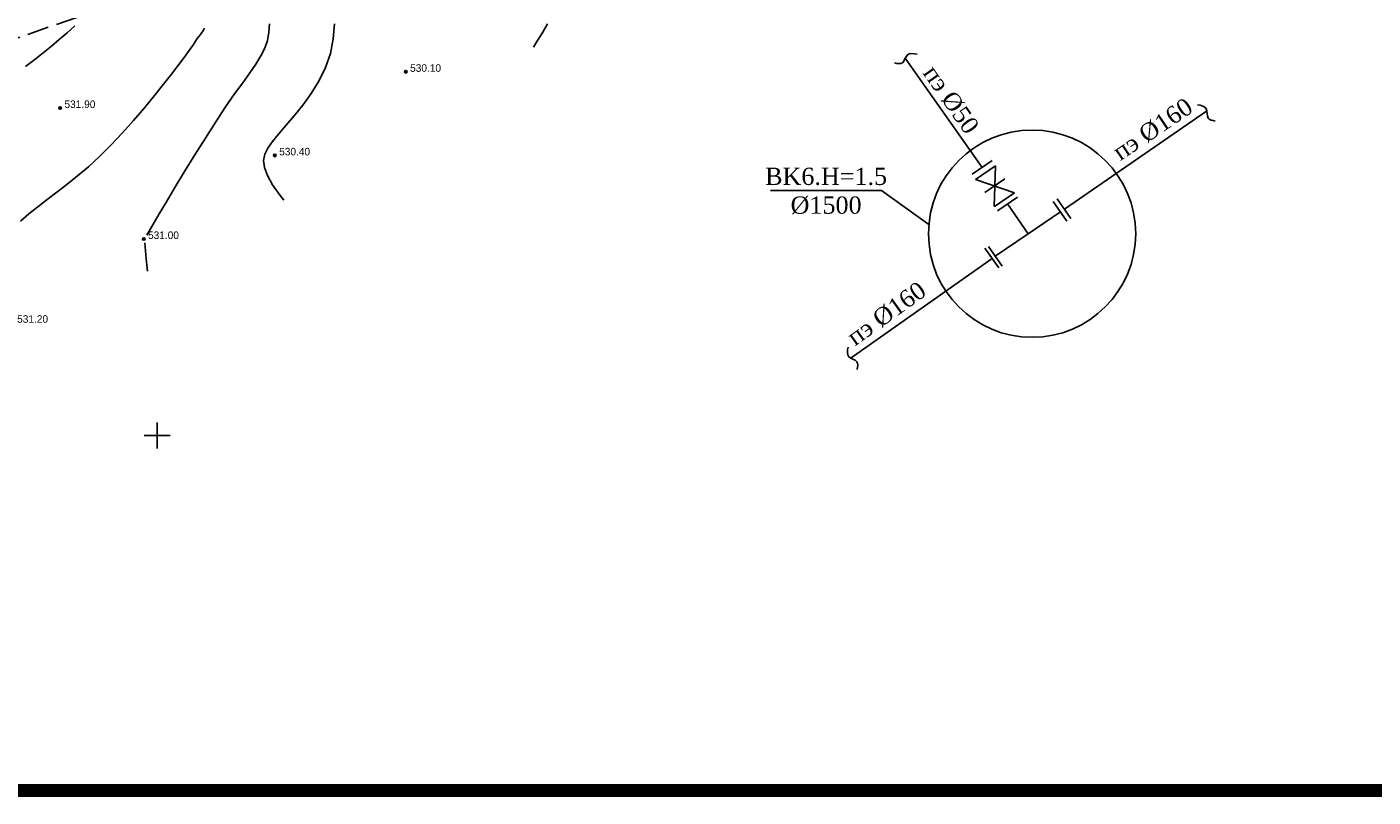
# Model space of a CAD drawing. Extents: x 0 to 361260, y 0 to 4201817.
# Tile 125 of 256: x 360635 to 360791, y 4200208 to 4200297. Entities that reach past the tile are written whole.
import ezdxf

# ---------------------------------------------------------------- set-up
doc = ezdxf.new("R2010")
doc.units = 0
doc.header["$LTSCALE"] = 0.5
doc.header["$MEASUREMENT"] = 0
doc.header["$PDMODE"] = 32
doc.header["$PDSIZE"] = 0.3
doc.linetypes.add('CONTI', pattern=[0])
doc.linetypes.add('ДОРОГИ_ГРУНТ', pattern=[7, 5, -2])
for name, color, linetype in [('(0)', 7, 'Continuous'), ('(004) Точки рельефа', 7, 'Continuous'), ('(034) Формы рельефа', 32, 'Continuous'), ('GORIZDEFAULT', 32, 'CONTI'), ('PI_TTDEFAULT', 5, 'CONTI'), ('SETKR', 2, 'CONTI'), ('Водопровод 2', 7, 'Continuous'), ('ДЕТАЛИР', 1, 'Continuous'), ('Трасса', 10, 'Continuous'), ('ХХХ оформление', 7, 'ИК_Водопровод -------в--------')]:
    doc.layers.add(name, color=color, linetype=linetype)
doc.styles.add('D-431', font='txt')
doc.styles.add('LYUDA', font='romans.shx', dxfattribs={"oblique": 15, "height": 3})
doc.linetypes.add('ИК_Водопровод -------в--------', pattern='A,9,-0.6,["В",Standard,S=1.2,R=0,X=0,Y=-0.6],-1.2', length=10.8)

# ---------------------------------------------------------------- blocks, each defined once
blk = doc.blocks.new('BL_333')
at = {"color": 0}
for p, q in [((-1.5, 0), (1.5, 0)), ((0, -1.5), (0, 1.5))]:
    blk.add_line(p, q, dxfattribs=at)

msp = doc.modelspace()

# ---------------------------------------------------------------- linework, layer by layer
at = {"layer": '(0)', "ltscale": 2}
for points in [[(360746.969, 4200276.519), (360747.104, 4200281.238)], [(360749.288, 4200278.121), (360744.806, 4200279.652)]]:
    msp.add_lwpolyline(points, dxfattribs=at)
at = {"layer": '(034) Формы рельефа', "linetype": 'ДОРОГИ_ГРУНТ', "flags": 128}
msp.add_lwpolyline([(360482.781, 4200258.269), (360503.36, 4200262.12), (360540.16, 4200273.49), (360571.629, 4200283.566), (360597.478, 4200285.82), (360621.43, 4200291.754), (360645.869, 4200300.203), (360663.014, 4200309.823), (360672.864, 4200318.692), (360696.547, 4200338.682), (360725.059, 4200358.436), (360749.385, 4200374.03), (360784.309, 4200395.099), (360811.615, 4200410.2), (360839.044, 4200435.53), (360866.689, 4200461.551), (360893.596, 4200482.577), (360919.739, 4200495.686), (360930.957, 4200499.104), (360950, 4200501.5), (360970.569, 4200508.087), (360980.41, 4200514.465), (360985.626, 4200527.791), (360988.679, 4200544.648), (360993.436, 4200584.307), (360994.52, 4200600.42), (360996.832, 4200613.062), (361003.742, 4200621.144), (361014.029, 4200628.488), (361032.05, 4200637.005), (361049.856, 4200645.42), (361060.221, 4200655.432), (361085.506, 4200687.483), (361100.578, 4200706.587), (361115.074, 4200727.431), (361116.743, 4200734.74), (361120.605, 4200787.819), (361123, 4200820.4), (361129.426, 4200846.644), (361137.082, 4200864.849), (361150.22, 4200896.626), (361157.514, 4200904.483), (361166.834, 4200910.639), (361175.773, 4200914.26)], dxfattribs=at)
at = {"layer": 'GORIZDEFAULT', "color": 32}
for points in [[(360634.75, 4200292.75, 532.5), (360635.82, 4200293.55, 532.5), (360636.81, 4200294.32, 532.5), (360637.75, 4200295.09, 532.5), (360638.66, 4200295.86, 532.5), (360639.56, 4200296.64, 532.5), (360640.47, 4200297.45, 532.5)], [(360663.02, 4200297.67, 531), (360662.95, 4200296.7, 531), (360662.77, 4200295.76, 531), (360662.46, 4200294.86, 531), (360662.01, 4200293.95, 531), (360661.43, 4200293.01, 531), (360660.73, 4200291.99, 531), (360659.91, 4200290.85, 531), (360658.97, 4200289.55, 531), (360657.93, 4200288.05, 531), (360656.79, 4200286.33, 531), (360655.58, 4200284.45, 531), (360654.36, 4200282.5, 531), (360653.18, 4200280.56, 531), (360652.06, 4200278.72, 531), (360651.07, 4200277.06, 531), (360650.24, 4200275.67, 531), (360648.82, 4200273.2, 531)], [(360670.53, 4200297.67, 530.5), (360670.4, 4200295.94, 530.5), (360670.07, 4200294.23, 530.5), (360669.49, 4200292.6, 530.5), (360668.73, 4200291.05, 530.5), (360667.83, 4200289.6, 530.5), (360666.86, 4200288.25, 530.5), (360665.86, 4200287.01, 530.5), (360664.91, 4200285.89, 530.5), (360664.05, 4200284.91, 530.5), (360663.34, 4200284.06, 530.5), (360662.8, 4200283.29, 530.5), (360662.46, 4200282.57, 530.5), (360662.33, 4200281.83, 530.5), (360662.42, 4200281.03, 530.5), (360662.76, 4200280.12, 530.5), (360663.37, 4200279.05, 530.5), (360664.25, 4200277.79, 530.5), (360664.676, 4200277.249, 530.5)], [(360693.579, 4200294.96, 530.5), (360694.07, 4200295.74, 530.5), (360694.67, 4200296.72, 530.5), (360695.23, 4200297.69, 530.5)], [(360634.17, 4200274.83, 531.5), (360635.14, 4200275.67, 531.5), (360636.16, 4200276.49, 531.5), (360637.24, 4200277.32, 531.5), (360638.38, 4200278.17, 531.5), (360639.55, 4200279.08, 531.5), (360640.77, 4200280.06, 531.5), (360642.03, 4200281.13, 531.5), (360643.33, 4200282.32, 531.5), (360644.65, 4200283.64, 531.5), (360645.97, 4200285.05, 531.5), (360647.27, 4200286.5, 531.5), (360648.52, 4200287.95, 531.5), (360649.68, 4200289.36, 531.5), (360650.73, 4200290.67, 531.5), (360651.65, 4200291.83, 531.5), (360652.41, 4200292.82, 531.5), (360653.02, 4200293.64, 531.5), (360653.51, 4200294.31, 531.5), (360653.89, 4200294.86, 531.5), (360654.19, 4200295.3, 531.5), (360654.44, 4200295.66, 531.5), (360654.64, 4200295.96, 531.5), (360654.84, 4200296.22, 531.5), (360655.01, 4200296.45, 531.5), (360655.16, 4200296.66, 531.5), (360655.28, 4200296.84, 531.5), (360655.39, 4200297.01, 531.5), (360655.46, 4200297.17, 531.5)], [(360648.58, 4200272.32, 531), (360648.73, 4200270.48, 531), (360648.83, 4200269.4, 531), (360648.859, 4200269.017, 531)]]:
    msp.add_polyline3d(points, dxfattribs=at)
at = {"layer": 'PI_TTDEFAULT', "color": 5}
for p in [(360678.8, 4200292.13, 530.1), (360638.77, 4200287.93, 531.9), (360663.63, 4200282.44, 530.4), (360648.45, 4200272.76, 531)]:
    msp.add_point(p, dxfattribs=at)
at = {"layer": 'ДЕТАЛИР', "color": 0, "linetype": 'Continuous'}
for p, q in [((360746.715, 4200281.847), (360744.417, 4200280.26)), ((360747.104, 4200281.238), (360744.806, 4200279.652)), ((360748.171, 4200279.714), (360745.874, 4200278.128)), ((360749.293, 4200278.112), (360746.996, 4200276.526)), ((360749.646, 4200277.605), (360747.349, 4200276.019)), ((360755.372, 4200274.825), (360753.78, 4200277.118)), ((360755.846, 4200275.119), (360754.253, 4200277.412)), ((360750.908, 4200273.345), (360748.489, 4200276.817)), ((360750.907, 4200273.345), (360747.075, 4200270.778)), ((360747.475, 4200269.405), (360745.877, 4200271.694)), ((360746.305, 4200271.896), (360747.889, 4200269.597))]:
    msp.add_line(p, q, dxfattribs=at)
at = {"layer": 'ДЕТАЛИР', "color": 0}
for points in [[(360745.566, 4200281.054), (360736.654, 4200293.706)], [(360755.083, 4200276.218), (360771.55, 4200287.548)], [(360750.908, 4200273.345), (360754.624, 4200275.902)], [(360746.71, 4200270.502), (360730.369, 4200258.988)]]:
    msp.add_lwpolyline(points, dxfattribs=at)
at = {"layer": 'ДЕТАЛИР', "color": 0, "linetype": 'Continuous'}
for points in [[(360735.418, 4200293.143), (360735.759, 4200293.08), (360736.509, 4200292.941), (360736.734, 4200294.385), (360737.585, 4200294.234), (360738.02, 4200294.157)], [(360772.553, 4200286.412), (360772.213, 4200286.478), (360771.465, 4200286.623), (360771.782, 4200288.049), (360770.935, 4200288.219), (360770.502, 4200288.307)], [(360731.087, 4200257.653), (360731.143, 4200257.995), (360731.267, 4200258.748), (360729.819, 4200258.944), (360729.954, 4200259.798), (360730.022, 4200260.235)]]:
    msp.add_open_spline(points, degree=3, knots=[0, 0, 0, 0, 1.1214788, 2.4689674, 3.8780663, 3.8780663, 3.8780663, 3.8780663], dxfattribs=at)
at = {"layer": 'Трасса', "color": 6, "linetype": 'ByBlock'}
for p, q in [((360733.899, 4200278.36), (360721.048, 4200278.36)), ((360739.391, 4200274.456), (360733.899, 4200278.36))]:
    msp.add_line(p, q, dxfattribs=at)
at = {"layer": 'Трасса', "color": 0, "linetype": 'ByBlock'}
msp.add_circle((360751.342, 4200273.374), 12, dxfattribs=at)
at = {"layer": 'ХХХ оформление', "color": 0, "linetype": 'ByBlock', "ltscale": 1000, "const_width": 1.5, "elevation": 533.015}
msp.add_lwpolyline([(359905.241, 4200208.891), (361175.241, 4200208.891), (361175.241, 4201313.891), (359905.241, 4201313.891)], close=True, dxfattribs=at)

# ---------------------------------------------------------------- block references
at = {"layer": 'SETKR', "color": 92}
msp.add_blockref('BL_333', (360650, 4200250), dxfattribs=at)

# ---------------------------------------------------------------- texts
at = {"layer": '(004) Точки рельефа', "style": 'D-431'}
for s, p in [('530.10', (360679.3, 4200292.12)), ('531.90', (360639.26, 4200287.93)), ('530.40', (360664.13, 4200282.44)), ('531.00', (360648.94, 4200272.76)), ('531.20', (360633.78, 4200263.06))]:
    msp.add_text(s, height=0.875, dxfattribs=at).set_placement(p)
at = {"layer": 'Водопровод 2', "color": 0, "ltscale": 0.25, "char_height": 2, "width": 9.99693, "attachment_point": 5, "style": 'LYUDA'}
for s, insert, rotation in [('{\\fTimes New Roman|b0|i0|c204|p18;\\Q0;пэ %%C5\\fTimes New Roman|b0|i0|c0|p18;0}', (360741.945, 4200288.899, -39504.545), 305.03705), ('{\\fTimes New Roman|b0|i0|c204|p18;\\Q0;пэ %%C\\fTimes New Roman|b0|i0|c0|p18;1\\fTimes New Roman|b0|i0|c204|p18;6\\fTimes New Roman|b0|i0|c0|p18;0}', (360765.316, 4200285.466, -39504.545), 34.09125), ('{\\fTimes New Roman|b0|i0|c204|p18;\\Q0;пэ %%C\\fTimes New Roman|b0|i0|c0|p18;1\\fTimes New Roman|b0|i0|c204|p18;6\\fTimes New Roman|b0|i0|c0|p18;0}', (360734.486, 4200264.112, -39504.545), 35.6072)]:
    msp.add_mtext(s, dxfattribs=dict(at, insert=insert, rotation=rotation))
at = {"layer": 'Водопровод 2', "color": 6, "ltscale": 0.25, "insert": (360727.483, 4200278.31, -39504.545), "char_height": 2, "width": 15.10868, "attachment_point": 5, "style": 'LYUDA'}
msp.add_mtext('{\\fTimes New Roman|b0|i0|c204|p18;\\Q0;BK6.H=1.5\\P%%C1500 }', dxfattribs=at)

doc.saveas('drawing.dxf')
